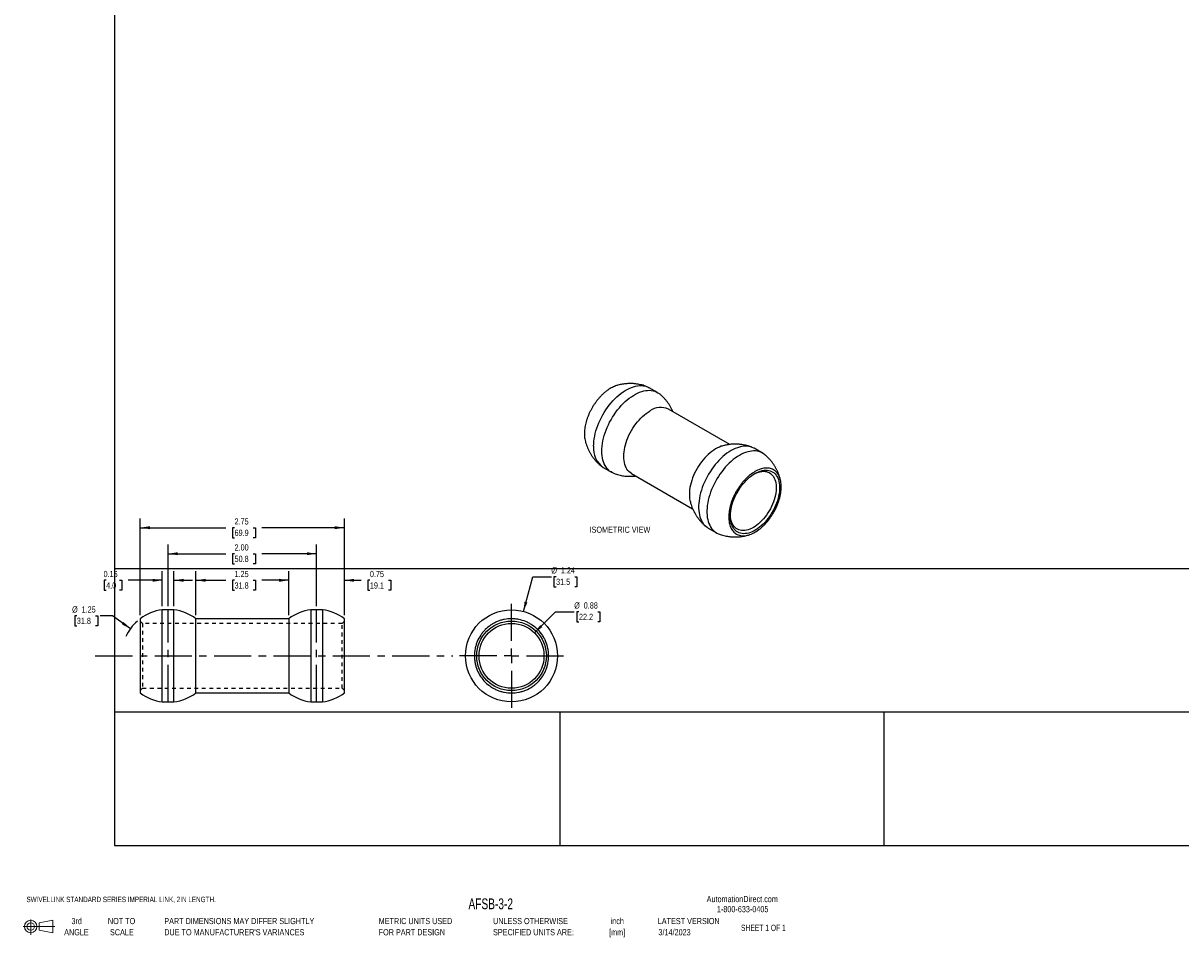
# Model space of a CAD drawing. Header units: inches. Extents: x 1 to 129, y 1 to 99.
# Tile 1 of 3: x 1 to 32, y 1 to 25. Entities that reach past the tile are written whole.
import ezdxf

# ---------------------------------------------------------------- set-up
doc = ezdxf.new("R2010")
doc.units = ezdxf.units.IN
doc.header["$LTSCALE"] = 2
doc.header["$MEASUREMENT"] = 0
doc.linetypes.add('CENTERX2', pattern=[0.8, 0.5, -0.1, 0.1, -0.1])
doc.linetypes.add('HIDDEN', pattern=[0.075, 0.05, -0.025])
doc.layers.add('CENTER', color=40, linetype='CENTERX2')
doc.layers.add('HIDDEN', color=102, linetype='HIDDEN')
doc.layers.add('DIMENSIONS', color=140, linetype='Continuous', lineweight=25)
doc.layers.add('TEXT', color=140, linetype='Continuous', lineweight=25)
doc.styles.add('SLDTEXTSTYLE0', font='TXT', dxfattribs={"width": 0.7})
doc.styles.add('SLDTEXTSTYLE1', font='TXT', dxfattribs={"width": 0.65})
doc.dimstyles.new('SLDDIMSTYLE0', dxfattribs={"dimtxt": 0.169922, "dimasz": 0.26, "dimexe": 0, "dimexo": 0.0625, "dimgap": 0.04248, "dimtad": 0, "dimtih": 1, "dimtoh": 1, "dimlfac": 0.5, "dimrnd": 1e-09, "dimzin": 4, "dimdsep": 46, "dimtxsty": 'SLDTEXTSTYLE0', "dimsah": 1, "dimcen": 0.09, "dimadec": 0, "dimazin": 1, "dimtfac": 1, "dimtofl": 0, "dimtmove": 0, "dimatfit": 3, "dimfxl": 0, "dimfrac": 2, "dimtolj": 1, "dimtzin": 12, "dimarcsym": 0})
doc.dimstyles.new('SLDDIMSTYLE1', dxfattribs={"dimtxt": 0.169922, "dimasz": 0.26, "dimexe": 0, "dimexo": 0.0625, "dimgap": 0.04248, "dimtad": 0, "dimtih": 1, "dimtoh": 1, "dimlfac": 0.5, "dimrnd": 1e-09, "dimzin": 12, "dimdsep": 46, "dimtxsty": 'SLDTEXTSTYLE0', "dimsah": 1, "dimcen": 0.09, "dimadec": 0, "dimazin": 3, "dimtfac": 1, "dimtofl": 0, "dimtmove": 0, "dimatfit": 3, "dimfxl": 0, "dimfrac": 2, "dimtolj": 1, "dimtzin": 12, "dimarcsym": 0})
doc.dimstyles.new('SLDDIMSTYLE2', dxfattribs={"dimtxt": 0.169922, "dimasz": 0.26, "dimexe": 0, "dimexo": 0.0625, "dimgap": 0.04248, "dimtad": 0, "dimtih": 1, "dimtoh": 1, "dimlfac": 0.5, "dimrnd": 1e-09, "dimdsep": 46, "dimtxsty": 'SLDTEXTSTYLE0', "dimsah": 1, "dimcen": 0.09, "dimadec": 0, "dimazin": 2, "dimtfac": 1, "dimtmove": 0, "dimatfit": 0, "dimfxl": 0, "dimfrac": 2, "dimtolj": 1, "dimtzin": 12, "dimarcsym": 0})
doc.dimstyles.new('SLDDIMSTYLE3', dxfattribs={"dimtxt": 0.169922, "dimasz": 0.26, "dimexe": 0, "dimexo": 0.0625, "dimgap": 0.04248, "dimtad": 0, "dimtih": 1, "dimtoh": 1, "dimlfac": 0.5, "dimrnd": 1e-09, "dimzin": 12, "dimdsep": 46, "dimtxsty": 'SLDTEXTSTYLE0', "dimsah": 1, "dimcen": 0, "dimadec": 0, "dimazin": 3, "dimtfac": 1, "dimtofl": 0, "dimtmove": 0, "dimatfit": 3, "dimfxl": 0, "dimfrac": 2, "dimtolj": 1, "dimtzin": 12, "dimarcsym": 0})
doc.dimstyles.new('SLDDIMSTYLE4', dxfattribs={"dimtxt": 0.169922, "dimasz": 0.26, "dimexe": 0, "dimexo": 0.0625, "dimgap": 0.04248, "dimtad": 0, "dimtih": 1, "dimtoh": 1, "dimlfac": 0.5, "dimrnd": 1e-09, "dimdsep": 46, "dimtxsty": 'SLDTEXTSTYLE0', "dimsah": 1, "dimcen": 0, "dimadec": 0, "dimazin": 2, "dimtfac": 1, "dimtofl": 0, "dimtmove": 0, "dimatfit": 3, "dimfxl": 0, "dimfrac": 2, "dimtolj": 1, "dimtzin": 12, "dimarcsym": 0})
doc.dimstyles.new('SLDDIMSTYLE5', dxfattribs={"dimtxt": 0.169922, "dimasz": 0.26, "dimexe": 0, "dimexo": 0.0625, "dimgap": 0.04248, "dimtad": 0, "dimtih": 1, "dimtoh": 1, "dimlfac": 0.5, "dimrnd": 1e-09, "dimzin": 12, "dimdsep": 46, "dimtxsty": 'SLDTEXTSTYLE0', "dimsah": 1, "dimcen": 0, "dimadec": 0, "dimazin": 3, "dimtfac": 1, "dimtofl": 0, "dimtmove": 0, "dimatfit": 3, "dimfxl": 0, "dimfrac": 2, "dimtolj": 1, "dimtzin": 12, "dimarcsym": 0})

# ---------------------------------------------------------------- blocks, each defined once
blk = doc.blocks.new('Block11')
at = {"color": 7, "linetype": 'Continuous', "lineweight": 18}
for p, q in [((0.204, 0.418), (0.204, 0)), ((0.431, 0.328), (0.801, 0.396)), ((0.431, 0.126), (0.431, 0.328)), ((0.801, 0.396), (0.801, 0.058)), ((0, 0.227), (0.856, 0.227)), ((0.431, 0.126), (0.801, 0.058))]:
    blk.add_line(p, q, dxfattribs=at)
for radius in [0.169, 0.101]:
    blk.add_circle((0.204, 0.227), radius, dxfattribs=at)
blk = doc.blocks.new('Block12')
at = {"color": 7, "linetype": 'Continuous'}
blk.add_blockref('Block11', (0, 0), dxfattribs=at)
blk = doc.blocks.new('SW_NOTE_0')
at = {"layer": 'TEXT', "color": 0, "char_height": 0.1667, "attachment_point": 2, "style": 'SLDTEXTSTYLE0'}
for s, insert in [('inch', (0.25, 0.215)), ('[mm]', (0.244, -0.086))]:
    blk.add_mtext(s, dxfattribs=dict(at, insert=insert))
blk = doc.blocks.new('SW_NOTE_0_1')
at = {"layer": 'TEXT', "color": 0, "char_height": 0.16667, "attachment_point": 1, "style": 'SLDTEXTSTYLE0'}
for s, insert in [('UNLESS OTHERWISE', (0, 0.215)), ('SPECIFIED UNITS ARE:', (0, -0.086))]:
    blk.add_mtext(s, dxfattribs=dict(at, insert=insert))
blk = doc.blocks.new('SW_NOTE_0_2')
at = {"layer": 'TEXT', "color": 0, "char_height": 0.16667, "attachment_point": 1, "style": 'SLDTEXTSTYLE0'}
for s, insert in [('PART DIMENSIONS MAY DIFFER SLIGHTLY', (0, 0.215)), ("DUE TO MANUFACTURER'S VARIANCES", (0, -0.086))]:
    blk.add_mtext(s, dxfattribs=dict(at, insert=insert))
blk = doc.blocks.new('SW_NOTE_0_3')
at = {"layer": 'TEXT', "color": 0, "char_height": 0.1667, "attachment_point": 2, "style": 'SLDTEXTSTYLE0'}
for s, insert in [('NOT TO', (0.414, 0.215)), ('SCALE', (0.422, -0.086))]:
    blk.add_mtext(s, dxfattribs=dict(at, insert=insert))
blk = doc.blocks.new('SW_NOTE_0_4')
at = {"layer": 'TEXT', "color": 0, "char_height": 0.1667, "attachment_point": 2, "style": 'SLDTEXTSTYLE0'}
for s, insert in [('3rd', (0.182, 0.215)), ('ANGLE', (0.175, -0.086))]:
    blk.add_mtext(s, dxfattribs=dict(at, insert=insert))
blk = doc.blocks.new('SW_NOTE_0_5')
at = {"layer": 'TEXT', "color": 0, "char_height": 0.16667, "attachment_point": 1, "style": 'SLDTEXTSTYLE0'}
for s, insert in [('METRIC UNITS USED', (0, 0.215)), ('FOR PART DESIGN', (0, -0.086))]:
    blk.add_mtext(s, dxfattribs=dict(at, insert=insert))
blk = doc.blocks.new('_D')
at = {"layer": 'DIMENSIONS'}
for p, q in [((4.443, 9.453), (4.443, 11.114)), ((8.443, 9.453), (8.443, 11.114)), ((4.443, 10.864), (6.003, 10.864)), ((6.233, 10.864), (6.176, 10.864)), ((6.176, 10.864), (6.176, 10.594)), ((6.738, 10.864), (6.795, 10.864)), ((6.795, 10.864), (6.795, 10.594)), ((8.443, 10.864), (6.968, 10.864)), ((6.176, 10.594), (6.233, 10.594)), ((6.795, 10.594), (6.738, 10.594))]:
    blk.add_line(p, q, dxfattribs=at)
for points in [[(4.443, 10.864), (4.703, 10.824), (4.703, 10.904)], [(8.443, 10.864), (8.183, 10.904), (8.183, 10.824)]]:
    blk.add_solid(points, dxfattribs=at)
at = {"layer": 'DIMENSIONS', "char_height": 0.1667, "attachment_point": 1, "style": 'SLDTEXTSTYLE0'}
for s, insert in [('2.00', (6.233, 11.117)), ('50.8', (6.233, 10.809))]:
    blk.add_mtext(s, dxfattribs=dict(at, insert=insert))
blk = doc.blocks.new('_D_1')
at = {"layer": 'DIMENSIONS'}
for p, q in [((5.193, 9.213), (5.193, 10.398)), ((7.693, 9.213), (7.693, 10.398)), ((5.193, 10.148), (6.003, 10.148)), ((6.233, 10.148), (6.176, 10.148)), ((6.176, 10.148), (6.176, 9.878)), ((6.738, 10.148), (6.795, 10.148)), ((6.795, 10.148), (6.795, 9.878)), ((7.693, 10.148), (6.968, 10.148)), ((6.176, 9.878), (6.233, 9.878)), ((6.795, 9.878), (6.738, 9.878))]:
    blk.add_line(p, q, dxfattribs=at)
for points in [[(5.193, 10.148), (5.453, 10.108), (5.453, 10.188)], [(7.693, 10.148), (7.433, 10.188), (7.433, 10.108)]]:
    blk.add_solid(points, dxfattribs=at)
at = {"layer": 'DIMENSIONS', "char_height": 0.1667, "attachment_point": 1, "style": 'SLDTEXTSTYLE0'}
for s, insert in [('1.25', (6.233, 10.401)), ('31.8', (6.233, 10.092))]:
    blk.add_mtext(s, dxfattribs=dict(at, insert=insert))
blk = doc.blocks.new('_D_2')
at = {"layer": 'DIMENSIONS'}
for p, q in [((4.285, 9.453), (4.285, 10.398)), ((4.601, 9.453), (4.601, 10.398)), ((2.774, 10.148), (2.717, 10.148)), ((2.717, 10.148), (2.717, 9.878)), ((3.138, 10.148), (3.195, 10.148)), ((3.195, 10.148), (3.195, 9.878)), ((4.285, 10.148), (3.368, 10.148)), ((4.601, 10.148), (5.101, 10.148)), ((2.717, 9.878), (2.774, 9.878)), ((3.195, 9.878), (3.138, 9.878))]:
    blk.add_line(p, q, dxfattribs=at)
for points in [[(4.285, 10.148), (4.025, 10.188), (4.025, 10.108)], [(4.601, 10.148), (4.861, 10.108), (4.861, 10.188)]]:
    blk.add_solid(points, dxfattribs=at)
at = {"layer": 'DIMENSIONS', "char_height": 0.1667, "attachment_point": 1, "style": 'SLDTEXTSTYLE0'}
for s, insert in [('0.16', (2.704, 10.401)), ('4.0', (2.774, 10.092))]:
    blk.add_mtext(s, dxfattribs=dict(at, insert=insert))
blk = doc.blocks.new('_D_3')
at = {"layer": 'DIMENSIONS'}
for p, q in [((1.984, 9.193), (1.927, 9.193)), ((1.927, 9.193), (1.927, 8.923)), ((2.489, 9.193), (2.546, 9.193)), ((2.546, 9.193), (2.546, 8.923)), ((2.945, 9.193), (2.617, 9.193)), ((3.429, 8.844), (2.945, 9.193)), ((1.927, 8.923), (1.984, 8.923)), ((2.546, 8.923), (2.489, 8.923))]:
    blk.add_line(p, q, dxfattribs=at)
blk.add_arc((4.443, 8.113), 1.25, 131.444, 155.5048, dxfattribs=at)
blk.add_solid([(3.429, 8.844), (3.242, 9.028), (3.195, 8.963)], dxfattribs=at)
at = {"layer": 'DIMENSIONS', "char_height": 0.1667, "attachment_point": 1, "style": 'SLDTEXTSTYLE0'}
for s, insert in [('%%c', (1.856, 9.446)), ('1.25', (2.113, 9.446)), ('31.8', (1.984, 9.138))]:
    blk.add_mtext(s, dxfattribs=dict(at, insert=insert))
blk = doc.blocks.new('_D_4')
at = {"layer": 'DIMENSIONS'}
for p, q in [((3.693, 9.213), (3.693, 11.815)), ((3.693, 11.565), (6.003, 11.565)), ((6.233, 11.565), (6.176, 11.565)), ((6.176, 11.565), (6.176, 11.295)), ((6.738, 11.565), (6.795, 11.565)), ((6.795, 11.565), (6.795, 11.295)), ((9.193, 11.565), (6.968, 11.565)), ((9.193, 9.213), (9.193, 11.815)), ((6.176, 11.295), (6.233, 11.295)), ((6.795, 11.295), (6.738, 11.295))]:
    blk.add_line(p, q, dxfattribs=at)
for points in [[(3.693, 11.565), (3.953, 11.525), (3.953, 11.605)], [(9.193, 11.565), (8.933, 11.605), (8.933, 11.525)]]:
    blk.add_solid(points, dxfattribs=at)
at = {"layer": 'DIMENSIONS', "char_height": 0.1667, "attachment_point": 1, "style": 'SLDTEXTSTYLE0'}
for s, insert in [('2.75', (6.233, 11.818)), ('69.9', (6.233, 11.51))]:
    blk.add_mtext(s, dxfattribs=dict(at, insert=insert))
blk = doc.blocks.new('_D_5')
at = {"layer": 'DIMENSIONS'}
for p, q in [((7.693, 9.213), (7.693, 10.398)), ((9.193, 9.213), (9.193, 10.398)), ((7.693, 10.148), (7.193, 10.148)), ((9.193, 10.148), (9.649, 10.148)), ((9.879, 10.148), (9.822, 10.148)), ((9.822, 10.148), (9.822, 9.878)), ((10.384, 10.148), (10.441, 10.148)), ((10.441, 10.148), (10.441, 9.878)), ((9.822, 9.878), (9.879, 9.878)), ((10.441, 9.878), (10.384, 9.878))]:
    blk.add_line(p, q, dxfattribs=at)
for points in [[(7.693, 10.148), (7.433, 10.188), (7.433, 10.108)], [(9.193, 10.148), (9.453, 10.108), (9.453, 10.188)]]:
    blk.add_solid(points, dxfattribs=at)
at = {"layer": 'DIMENSIONS', "char_height": 0.1667, "attachment_point": 1, "style": 'SLDTEXTSTYLE0'}
for s, insert in [('0.75', (9.879, 10.401)), ('19.1', (9.879, 10.092))]:
    blk.add_mtext(s, dxfattribs=dict(at, insert=insert))
blk = doc.blocks.new('_D_6')
at = {"layer": 'DIMENSIONS'}
for p, q in [((14.314, 8.731), (14.884, 9.301)), ((14.884, 9.301), (15.384, 9.301)), ((15.512, 9.301), (15.455, 9.301)), ((15.455, 9.301), (15.455, 9.031)), ((16.017, 9.301), (16.074, 9.301)), ((16.074, 9.301), (16.074, 9.031)), ((15.455, 9.031), (15.512, 9.031)), ((16.074, 9.031), (16.017, 9.031))]:
    blk.add_line(p, q, dxfattribs=at)
blk.add_solid([(14.314, 8.731), (14.526, 8.887), (14.47, 8.943)], dxfattribs=at)
at = {"layer": 'DIMENSIONS', "char_height": 0.1667, "attachment_point": 1, "style": 'SLDTEXTSTYLE0'}
for s, insert in [('%%c', (15.384, 9.554)), ('0.88', (15.641, 9.554)), ('22.2', (15.512, 9.246))]:
    blk.add_mtext(s, dxfattribs=dict(at, insert=insert))
blk = doc.blocks.new('_D_7')
at = {"layer": 'DIMENSIONS'}
for p, q in [((14.017, 9.31), (14.268, 10.245)), ((14.268, 10.245), (14.768, 10.245)), ((14.896, 10.245), (14.839, 10.245)), ((14.839, 10.245), (14.839, 9.975)), ((15.401, 10.245), (15.458, 10.245)), ((15.458, 10.245), (15.458, 9.975)), ((14.839, 9.975), (14.896, 9.975)), ((15.458, 9.975), (15.401, 9.975))]:
    blk.add_line(p, q, dxfattribs=at)
blk.add_solid([(14.017, 9.31), (14.123, 9.551), (14.046, 9.572)], dxfattribs=at)
at = {"layer": 'DIMENSIONS', "char_height": 0.1667, "attachment_point": 1, "style": 'SLDTEXTSTYLE0'}
for s, insert in [('%%c', (14.768, 10.498)), ('1.24', (15.024, 10.498)), ('31.5', (14.896, 10.19))]:
    blk.add_mtext(s, dxfattribs=dict(at, insert=insert))
blk = doc.blocks.new('SW_CENTERMARKSYMBOL_0')
at = {"layer": 'CENTER', "color": 0}
for p, q in [((0, 0.4), (0, 1.44)), ((-0.4, 0), (-1.44, 0)), ((0, 0), (-0.2, 0)), ((0, 0), (0, 0.2)), ((0, 0), (0, -0.2)), ((0, 0), (0.2, 0)), ((0.4, 0), (1.44, 0)), ((0, -0.4), (0, -1.44))]:
    blk.add_line(p, q, dxfattribs=at)

msp = doc.modelspace()

# ---------------------------------------------------------------- linework, layer by layer
for p, q in [((17.627, 15.208), (17.404, 15.337)), ((19.574, 13.807), (17.926, 14.758)), ((20.455, 13.575), (20.232, 13.704)), ((16.164, 13.189), (16.387, 13.06)), ((16.926, 13.026), (18.575, 12.075)), ((18.992, 11.556), (19.215, 11.427)), ((4.601, 9.353), (4.285, 9.353)), ((4.285, 8.113), (4.285, 9.353)), ((4.601, 6.873), (4.601, 9.353)), ((7.693, 9.113), (5.193, 9.113)), ((5.193, 7.113), (5.193, 9.113)), ((7.693, 9.113), (7.693, 7.113)), ((8.601, 9.353), (8.285, 9.353)), ((8.285, 9.353), (8.285, 6.873)), ((8.601, 9.353), (8.601, 6.873)), ((4.285, 6.873), (4.285, 8.113)), ((4.285, 6.873), (4.601, 6.873)), ((5.193, 7.113), (7.693, 7.113)), ((8.285, 6.873), (8.601, 6.873))]:
    msp.add_line(p, q)
at = {"flags": 128}
for points in [[(15.907, 13.757), (15.909, 13.823), (15.914, 13.89), (15.923, 13.96), (15.936, 14.03), (15.952, 14.102), (15.971, 14.174), (15.994, 14.246), (16.02, 14.319), (16.049, 14.391), (16.081, 14.463), (16.116, 14.534), (16.154, 14.604), (16.194, 14.672), (16.237, 14.739), (16.282, 14.804), (16.329, 14.866), (16.378, 14.927), (16.429, 14.984), (16.481, 15.038), (16.534, 15.09), (16.589, 15.137), (16.644, 15.182), (16.7, 15.222), (16.756, 15.259), (16.812, 15.291), (16.868, 15.319), (16.924, 15.343), (16.979, 15.363), (17.033, 15.378), (17.087, 15.388), (17.139, 15.394), (17.189, 15.395), (17.238, 15.391), (17.285, 15.383), (17.33, 15.37), (17.373, 15.353), (17.404, 15.337)], [(16.445, 13.032), (16.417, 13.044), (16.377, 13.066), (16.339, 13.092), (16.304, 13.123), (16.272, 13.158), (16.243, 13.196), (16.217, 13.239), (16.194, 13.285), (16.175, 13.335), (16.159, 13.388), (16.146, 13.444), (16.137, 13.503), (16.132, 13.564), (16.13, 13.628), (16.132, 13.694), (16.137, 13.762), (16.146, 13.831), (16.159, 13.901), (16.175, 13.973), (16.194, 14.045), (16.217, 14.117), (16.243, 14.19), (16.272, 14.262), (16.304, 14.334), (16.339, 14.405), (16.377, 14.475), (16.417, 14.543), (16.46, 14.61), (16.505, 14.675), (16.552, 14.738), (16.601, 14.798), (16.652, 14.855), (16.704, 14.91), (16.757, 14.961), (16.812, 15.009), (16.867, 15.053), (16.923, 15.093), (16.979, 15.13), (17.035, 15.162), (17.091, 15.191), (17.147, 15.214), (17.202, 15.234), (17.256, 15.249), (17.31, 15.259), (17.362, 15.265), (17.412, 15.266), (17.461, 15.262), (17.509, 15.254), (17.554, 15.241), (17.596, 15.224), (17.637, 15.202), (17.675, 15.176), (17.68, 15.171)], [(16.926, 13.026), (16.926, 13.026), (16.891, 13.049), (16.86, 13.076), (16.831, 13.108), (16.805, 13.143), (16.782, 13.182), (16.763, 13.225), (16.747, 13.271), (16.735, 13.32), (16.726, 13.372), (16.72, 13.427), (16.719, 13.484), (16.72, 13.544), (16.726, 13.605), (16.735, 13.667), (16.747, 13.731), (16.763, 13.795), (16.782, 13.86), (16.805, 13.925), (16.831, 13.99), (16.86, 14.055), (16.891, 14.119), (16.926, 14.181), (16.963, 14.242), (17.002, 14.301), (17.043, 14.359), (17.087, 14.413), (17.132, 14.466), (17.179, 14.515), (17.226, 14.561), (17.275, 14.604), (17.325, 14.643), (17.375, 14.678), (17.426, 14.709)], [(19.351, 13.759), (19.344, 13.757), (19.294, 13.738), (19.244, 13.716), (19.193, 13.688), (19.143, 13.657), (19.093, 13.622), (19.043, 13.583), (18.994, 13.54), (18.946, 13.494), (18.9, 13.445), (18.855, 13.393), (18.811, 13.338), (18.77, 13.281), (18.73, 13.222), (18.693, 13.161), (18.659, 13.098), (18.627, 13.034), (18.599, 12.97), (18.573, 12.905), (18.55, 12.84), (18.531, 12.775), (18.515, 12.71), (18.502, 12.647), (18.493, 12.584), (18.488, 12.523), (18.486, 12.464), (18.488, 12.407), (18.493, 12.352), (18.502, 12.299), (18.504, 12.292)], [(20.232, 13.704), (20.222, 13.71), (20.181, 13.729), (20.137, 13.744), (20.09, 13.755), (20.042, 13.761), (19.993, 13.762), (19.941, 13.759), (19.888, 13.751), (19.835, 13.738), (19.78, 13.721), (19.724, 13.699), (19.668, 13.673), (19.612, 13.643), (19.556, 13.608), (19.5, 13.57), (19.445, 13.527), (19.39, 13.481), (19.336, 13.432), (19.283, 13.379), (19.232, 13.323), (19.182, 13.264), (19.134, 13.203), (19.088, 13.139), (19.044, 13.073), (19.002, 13.005), (18.963, 12.936), (18.927, 12.866), (18.893, 12.794), (18.862, 12.722), (18.835, 12.65), (18.81, 12.577), (18.789, 12.505), (18.772, 12.433), (18.757, 12.362), (18.747, 12.292), (18.739, 12.224), (18.736, 12.157), (18.736, 12.092), (18.739, 12.029), (18.747, 11.969), (18.757, 11.911), (18.772, 11.857), (18.789, 11.805), (18.81, 11.757), (18.835, 11.713), (18.862, 11.672), (18.893, 11.636), (18.927, 11.603), (18.963, 11.575), (18.992, 11.556)], [(19.835, 13.514), (19.779, 13.479), (19.723, 13.441), (19.668, 13.398), (19.613, 13.352), (19.559, 13.303), (19.506, 13.25), (19.455, 13.194), (19.405, 13.135), (19.357, 13.074), (19.311, 13.01), (19.267, 12.944), (19.225, 12.877), (19.186, 12.807), (19.15, 12.737), (19.116, 12.665), (19.086, 12.593), (19.058, 12.521), (19.034, 12.448), (19.012, 12.376), (18.995, 12.304), (18.98, 12.233), (18.97, 12.163), (18.963, 12.095), (18.959, 12.028), (18.959, 11.963), (18.963, 11.9), (18.97, 11.84), (18.98, 11.783), (18.995, 11.728), (19.012, 11.677), (19.034, 11.629), (19.058, 11.584), (19.086, 11.544), (19.116, 11.507), (19.15, 11.474), (19.186, 11.446), (19.225, 11.422), (19.267, 11.402), (19.274, 11.4)], [(20.509, 13.539), (20.484, 13.557), (20.445, 13.581), (20.404, 13.6), (20.36, 13.616), (20.314, 13.626), (20.266, 13.632), (20.216, 13.633), (20.164, 13.63), (20.112, 13.622), (20.058, 13.609), (20.003, 13.592), (19.947, 13.57), (19.891, 13.544), (19.835, 13.514)], [(20.254, 13.025), (20.303, 13.051), (20.352, 13.073), (20.4, 13.091), (20.447, 13.103), (20.494, 13.112), (20.539, 13.115), (20.582, 13.114), (20.624, 13.108), (20.663, 13.098), (20.701, 13.083), (20.736, 13.064), (20.768, 13.04), (20.797, 13.012), (20.824, 12.98), (20.847, 12.943), (20.868, 12.904), (20.885, 12.86), (20.898, 12.813), (20.908, 12.764), (20.914, 12.711), (20.917, 12.656), (20.916, 12.599), (20.911, 12.54), (20.903, 12.48), (20.892, 12.418), (20.877, 12.356), (20.858, 12.293), (20.836, 12.229), (20.811, 12.166), (20.783, 12.104), (20.752, 12.042), (20.718, 11.981), (20.682, 11.922), (20.644, 11.865), (20.603, 11.81), (20.56, 11.758), (20.516, 11.708), (20.471, 11.661), (20.424, 11.617), (20.376, 11.577), (20.327, 11.541), (20.279, 11.509), (20.23, 11.48), (20.181, 11.456), (20.132, 11.437), (20.084, 11.422), (20.038, 11.411), (19.992, 11.405), (19.948, 11.404), (19.905, 11.407), (19.864, 11.415), (19.826, 11.428), (19.79, 11.445), (19.756, 11.467), (19.725, 11.493), (19.697, 11.523), (19.672, 11.557), (19.65, 11.595), (19.632, 11.637), (19.616, 11.682), (19.605, 11.73), (19.597, 11.781), (19.592, 11.835), (19.591, 11.891), (19.594, 11.949), (19.6, 12.009), (19.61, 12.07), (19.624, 12.132), (19.64, 12.195), (19.661, 12.258), (19.684, 12.321), (19.711, 12.384), (19.74, 12.447), (19.772, 12.508), (19.807, 12.568), (19.845, 12.626), (19.884, 12.682), (19.926, 12.736), (19.97, 12.787), (20.015, 12.835), (20.061, 12.88), (20.108, 12.922), (20.156, 12.96), (20.205, 12.995), (20.254, 13.025)], [(20.231, 13.012), (20.257, 13.025), (20.304, 13.046), (20.351, 13.062), (20.397, 13.074), (20.441, 13.081), (20.484, 13.084), (20.526, 13.082), (20.566, 13.075), (20.604, 13.064), (20.639, 13.048), (20.672, 13.027), (20.702, 13.002), (20.729, 12.973), (20.753, 12.94), (20.774, 12.903), (20.792, 12.863), (20.806, 12.819), (20.817, 12.772), (20.824, 12.722), (20.828, 12.669), (20.828, 12.615), (20.824, 12.558), (20.817, 12.5), (20.806, 12.44), (20.792, 12.38), (20.774, 12.319), (20.753, 12.258), (20.729, 12.197), (20.702, 12.136), (20.672, 12.076), (20.639, 12.018), (20.604, 11.961), (20.566, 11.906), (20.526, 11.854), (20.484, 11.803), (20.441, 11.756), (20.397, 11.712), (20.351, 11.671), (20.304, 11.634), (20.257, 11.6), (20.21, 11.571), (20.162, 11.545), (20.115, 11.525), (20.069, 11.508), (20.023, 11.496), (19.979, 11.489), (19.935, 11.486), (19.894, 11.488), (19.854, 11.495), (19.816, 11.507), (19.781, 11.523), (19.748, 11.543), (19.718, 11.568), (19.691, 11.597), (19.666, 11.63), (19.645, 11.667), (19.628, 11.707), (19.613, 11.751), (19.602, 11.798), (19.595, 11.848), (19.592, 11.901), (19.592, 11.903)]]:
    msp.add_lwpolyline(points, dxfattribs=at)
for radius in [1.24, 0.938, 0.875]:
    msp.add_circle((13.695, 8.113), radius)
for centre, radius, start, end in [((17.718, 14.309), 0.496, 65.1963, 126.1142), ((16.525, 13.695), 0.621, 174.2435, 234.4443), ((4.443, 8.113), 1.25, 97.2522, 126.8887), ((4.443, 8.113), 1.25, 53.1301, 82.7478), ((8.443, 8.113), 1.25, 97.2522, 126.8699), ((8.443, 8.113), 1.25, 53.1123, 82.7478), ((4.443, 8.113), 1.25, 233.1307, 262.7478), ((4.443, 8.113), 1.25, 277.2522, 306.8699), ((8.443, 8.113), 1.25, 233.1301, 262.7478), ((8.443, 8.113), 1.25, 277.2522, 306.8694)]:
    msp.add_arc(centre, radius, start, end)
for points, knots in [([(16.523, 15.392), (16.506, 15.386), (16.469, 15.373), (16.411, 15.347), (16.351, 15.314), (16.291, 15.275), (16.232, 15.231), (16.175, 15.182), (16.118, 15.128), (16.062, 15.069), (16.01, 15.007), (15.96, 14.941), (15.912, 14.871), (15.867, 14.799), (15.827, 14.726), (15.79, 14.65), (15.757, 14.574), (15.729, 14.496), (15.705, 14.42), (15.686, 14.344), (15.671, 14.268), (15.662, 14.194), (15.657, 14.123), (15.658, 14.055), (15.664, 13.989), (15.67, 13.946), (15.676, 13.925), (15.676, 13.924)], [0, 0, 0, 0, 0.038131, 0.079221, 0.121505, 0.163789, 0.204879, 0.245969, 0.288253, 0.330537, 0.371627, 0.412717, 0.455001, 0.497284, 0.538374, 0.579464, 0.621748, 0.664032, 0.705122, 0.746212, 0.788496, 0.83078, 0.87187, 0.91296, 0.955244, 0.997527, 1, 1, 1, 1]), ([(16.895, 15.449), (16.869, 15.448), (16.833, 15.448), (16.779, 15.443), (16.734, 15.438), (16.679, 15.43), (16.621, 15.419), (16.569, 15.406), (16.536, 15.396), (16.524, 15.392)], [0, 0, 0, 0, 0.205235, 0.288649, 0.427468, 0.572383, 0.728624, 0.892608, 1, 1, 1, 1]), ([(17.345, 15.364), (17.332, 15.37), (17.296, 15.383), (17.238, 15.401), (17.172, 15.418), (17.107, 15.431), (17.05, 15.439), (16.999, 15.444), (16.95, 15.448), (16.915, 15.448), (16.895, 15.449)], [0, 0, 0, 0, 0.094014, 0.246305, 0.396447, 0.541776, 0.677289, 0.772273, 0.87183, 1, 1, 1, 1]), ([(18.044, 14.69), (18.035, 14.711), (18.016, 14.755), (17.981, 14.82), (17.941, 14.885), (17.897, 14.948), (17.849, 15.008), (17.797, 15.065), (17.741, 15.119), (17.702, 15.155), (17.681, 15.171), (17.68, 15.171)], [0, 0, 0, 0, 0.111604, 0.236785, 0.362269, 0.48811, 0.614376, 0.74116, 0.868581, 0.996801, 1, 1, 1, 1]), ([(15.676, 13.924), (15.681, 13.902), (15.692, 13.855), (15.715, 13.785), (15.742, 13.714), (15.774, 13.645), (15.81, 13.578), (15.85, 13.512), (15.894, 13.449), (15.942, 13.389), (15.993, 13.332), (16.049, 13.278), (16.089, 13.242), (16.11, 13.226), (16.11, 13.226)], [0, 0, 0, 0, 0.080997, 0.171617, 0.262385, 0.353318, 0.44444, 0.535783, 0.627384, 0.719296, 0.811585, 0.904338, 0.997671, 1, 1, 1, 1]), ([(19.724, 13.816), (19.698, 13.815), (19.662, 13.815), (19.608, 13.811), (19.562, 13.806), (19.507, 13.797), (19.45, 13.786), (19.397, 13.773), (19.364, 13.762), (19.35, 13.758)], [0, 0, 0, 0, 0.204179, 0.287165, 0.42527, 0.56944, 0.724878, 0.888019, 1, 1, 1, 1]), ([(20.173, 13.732), (20.16, 13.737), (20.125, 13.751), (20.067, 13.768), (20, 13.786), (19.935, 13.798), (19.878, 13.807), (19.828, 13.812), (19.778, 13.815), (19.743, 13.816), (19.724, 13.816)], [0, 0, 0, 0, 0.0941381, 0.2464082, 0.3965297, 0.5418388, 0.6773331, 0.7723045, 0.8718472, 1, 1, 1, 1]), ([(20.943, 12.84), (20.938, 12.862), (20.927, 12.909), (20.904, 12.979), (20.877, 13.05), (20.845, 13.119), (20.809, 13.187), (20.769, 13.252), (20.725, 13.315), (20.677, 13.375), (20.626, 13.433), (20.57, 13.487), (20.531, 13.522), (20.509, 13.538), (20.509, 13.538)], [0, 0, 0, 0, 0.081518, 0.172094, 0.262817, 0.353705, 0.444783, 0.53608, 0.627637, 0.719504, 0.811747, 0.904454, 0.997742, 1, 1, 1, 1]), ([(20.254, 11.443), (20.207, 11.416), (20.161, 11.395), (20.092, 11.371), (20.07, 11.364), (20.026, 11.355), (19.982, 11.348), (19.941, 11.346), (19.9, 11.348), (19.88, 11.35), (19.822, 11.362), (19.786, 11.375), (19.721, 11.413), (19.691, 11.438), (19.64, 11.497), (19.618, 11.531), (19.592, 11.59), (19.584, 11.611), (19.57, 11.655), (19.565, 11.677), (19.556, 11.724), (19.553, 11.749), (19.548, 11.799), (19.547, 11.825), (19.547, 11.906), (19.552, 11.962), (19.565, 12.048), (19.571, 12.077), (19.584, 12.136), (19.592, 12.166), (19.619, 12.256), (19.641, 12.315), (19.679, 12.404), (19.693, 12.434), (19.723, 12.492), (19.738, 12.521), (19.787, 12.606), (19.823, 12.66), (19.881, 12.738), (19.901, 12.764), (19.942, 12.812), (19.983, 12.859), (20.027, 12.902), (20.071, 12.943), (20.094, 12.963), (20.162, 13.018), (20.208, 13.05), (20.277, 13.09), (20.301, 13.102), (20.347, 13.123), (20.37, 13.132), (20.438, 13.156), (20.482, 13.166), (20.546, 13.172), (20.567, 13.173), (20.608, 13.171), (20.628, 13.169), (20.686, 13.158), (20.721, 13.145), (20.787, 13.106), (20.817, 13.082), (20.855, 13.038), (20.867, 13.022), (20.889, 12.987), (20.899, 12.968), (20.925, 12.91), (20.939, 12.866), (20.952, 12.796), (20.956, 12.771), (20.96, 12.72), (20.961, 12.694), (20.961, 12.614), (20.957, 12.559), (20.943, 12.472), (20.937, 12.442), (20.924, 12.383), (20.908, 12.324), (20.889, 12.265), (20.867, 12.205), (20.855, 12.175), (20.816, 12.085), (20.787, 12.027), (20.738, 11.943), (20.721, 11.915), (20.685, 11.86), (20.666, 11.833), (20.608, 11.755), (20.568, 11.707), (20.503, 11.639), (20.481, 11.617), (20.437, 11.576), (20.414, 11.557), (20.347, 11.502), (20.301, 11.47), (20.254, 11.443)], [0, 0, 0, 0, 0.03125, 0.03125, 0.046875, 0.046875, 0.0625, 0.078125, 0.078125, 0.09375, 0.09375, 0.125, 0.125, 0.15625, 0.15625, 0.1875, 0.1875, 0.203125, 0.203125, 0.21875, 0.21875, 0.234375, 0.234375, 0.25, 0.25, 0.28125, 0.28125, 0.296875, 0.296875, 0.3125, 0.3125, 0.34375, 0.34375, 0.359375, 0.359375, 0.375, 0.375, 0.40625, 0.40625, 0.421875, 0.421875, 0.4375, 0.453125, 0.453125, 0.46875, 0.46875, 0.5, 0.5, 0.515625, 0.515625, 0.53125, 0.53125, 0.5625, 0.5625, 0.578125, 0.578125, 0.59375, 0.59375, 0.625, 0.625, 0.65625, 0.65625, 0.671875, 0.671875, 0.6875, 0.6875, 0.71875, 0.71875, 0.734375, 0.734375, 0.75, 0.75, 0.78125, 0.78125, 0.796875, 0.796875, 0.8125, 0.828125, 0.828125, 0.84375, 0.84375, 0.875, 0.875, 0.890625, 0.890625, 0.90625, 0.90625, 0.9375, 0.9375, 0.953125, 0.953125, 0.96875, 0.96875, 1, 1, 1, 1]), ([(16.446, 13.033), (16.459, 13.028), (16.494, 13.014), (16.552, 12.996), (16.619, 12.979), (16.684, 12.966), (16.741, 12.958), (16.791, 12.953), (16.841, 12.949), (16.876, 12.949), (16.895, 12.949)], [0, 0, 0, 0, 0.094014, 0.246305, 0.396447, 0.541776, 0.677289, 0.772273, 0.87183, 1, 1, 1, 1]), ([(16.895, 12.949), (16.921, 12.949), (16.957, 12.95), (17.007, 12.953), (17.031, 12.956), (17.045, 12.958)], [0, 0, 0, 0, 0.517763, 0.7282, 1, 1, 1, 1]), ([(18.504, 12.292), (18.51, 12.27), (18.521, 12.223), (18.543, 12.153), (18.57, 12.082), (18.602, 12.012), (18.638, 11.945), (18.678, 11.88), (18.722, 11.817), (18.77, 11.756), (18.822, 11.699), (18.878, 11.645), (18.917, 11.61), (18.938, 11.593), (18.939, 11.593)], [0, 0, 0, 0, 0.082476, 0.172957, 0.263585, 0.354379, 0.445362, 0.536564, 0.628025, 0.719797, 0.811944, 0.904554, 0.997744, 1, 1, 1, 1]), ([(19.274, 11.4), (19.287, 11.395), (19.323, 11.381), (19.381, 11.363), (19.447, 11.346), (19.512, 11.333), (19.569, 11.325), (19.62, 11.32), (19.669, 11.316), (19.704, 11.316), (19.724, 11.316)], [0, 0, 0, 0, 0.094138, 0.246408, 0.39653, 0.541839, 0.677333, 0.772304, 0.871847, 1, 1, 1, 1]), ([(19.724, 11.316), (19.75, 11.316), (19.786, 11.317), (19.84, 11.321), (19.886, 11.326), (19.94, 11.334), (19.998, 11.346), (20.05, 11.358), (20.083, 11.369), (20.096, 11.373)], [0, 0, 0, 0, 0.205103, 0.288464, 0.427195, 0.572017, 0.728158, 0.892037, 1, 1, 1, 1]), ([(3.693, 9.112), (3.693, 9.112), (3.693, 9.113), (3.693, 9.108), (3.693, 9.096), (3.693, 9.077), (3.693, 9.051), (3.693, 9.018), (3.693, 8.978), (3.693, 8.933), (3.693, 8.882), (3.693, 8.825), (3.693, 8.763), (3.693, 8.697), (3.693, 8.626), (3.693, 8.552), (3.693, 8.475), (3.693, 8.395), (3.693, 8.313), (3.693, 8.229), (3.693, 8.145), (3.693, 8.061), (3.693, 7.977), (3.693, 7.894), (3.693, 7.812), (3.693, 7.733), (3.693, 7.656), (3.693, 7.583), (3.693, 7.513), (3.693, 7.448), (3.693, 7.387), (3.693, 7.331), (3.693, 7.282), (3.693, 7.238), (3.693, 7.2), (3.693, 7.168), (3.693, 7.144), (3.693, 7.126), (3.693, 7.115), (3.693, 7.113), (3.693, 7.113)], [0, 0, 0, 0, 0.006281, 0.033512, 0.059975, 0.086437, 0.113668, 0.1409, 0.167362, 0.193825, 0.221056, 0.248287, 0.27475, 0.301212, 0.328444, 0.355675, 0.382137, 0.4086, 0.435831, 0.463062, 0.489525, 0.515987, 0.543219, 0.57045, 0.596912, 0.623375, 0.650606, 0.677837, 0.7043, 0.730762, 0.757994, 0.785225, 0.811687, 0.83815, 0.865381, 0.892612, 0.919075, 0.945537, 0.972769, 1, 1, 1, 1]), ([(9.193, 7.113), (9.193, 7.114), (9.193, 7.116), (9.193, 7.132), (9.193, 7.154), (9.193, 7.182), (9.193, 7.216), (9.193, 7.257), (9.193, 7.304), (9.193, 7.357), (9.193, 7.415), (9.193, 7.478), (9.193, 7.545), (9.193, 7.616), (9.193, 7.692), (9.193, 7.77), (9.193, 7.85), (9.193, 7.932), (9.193, 8.016), (9.193, 8.101), (9.193, 8.185), (9.193, 8.268), (9.193, 8.352), (9.193, 8.433), (9.193, 8.511), (9.193, 8.587), (9.193, 8.66), (9.193, 8.729), (9.193, 8.793), (9.193, 8.852), (9.193, 8.907), (9.193, 8.955), (9.193, 8.998), (9.193, 9.034), (9.193, 9.064), (9.193, 9.087), (9.193, 9.102), (9.193, 9.111), (9.193, 9.112), (9.193, 9.112)], [0, 0, 0, 0, 0.0333183, 0.0670085, 0.0934717, 0.1199349, 0.147167, 0.174399, 0.2008622, 0.2273254, 0.2545574, 0.2817895, 0.3082527, 0.3347159, 0.3619479, 0.3891799, 0.4156431, 0.4421063, 0.4693384, 0.4965704, 0.5230336, 0.5494968, 0.5767288, 0.6039608, 0.6304241, 0.6568873, 0.6841193, 0.7113513, 0.7378145, 0.7642777, 0.7915097, 0.8187418, 0.845205, 0.8716682, 0.8989002, 0.9261322, 0.9525954, 0.9790587, 1, 1, 1, 1]), ([(13.695, 7.113), (13.629, 7.113), (13.564, 7.119), (13.467, 7.138), (13.435, 7.146), (13.372, 7.166), (13.311, 7.188), (13.252, 7.216), (13.194, 7.246), (13.166, 7.264), (13.084, 7.318), (13.034, 7.36), (12.941, 7.452), (12.899, 7.504), (12.827, 7.612), (12.796, 7.67), (12.759, 7.761), (12.747, 7.792), (12.729, 7.855), (12.721, 7.887), (12.708, 7.95), (12.703, 7.983), (12.697, 8.048), (12.695, 8.081), (12.695, 8.179), (12.702, 8.244), (12.721, 8.34), (12.729, 8.372), (12.748, 8.435), (12.759, 8.466), (12.797, 8.557), (12.828, 8.614), (12.882, 8.696), (12.902, 8.722), (12.944, 8.773), (12.966, 8.797), (13.035, 8.866), (13.085, 8.908), (13.168, 8.963), (13.196, 8.98), (13.254, 9.01), (13.313, 9.038), (13.374, 9.06), (13.437, 9.079), (13.469, 9.087), (13.566, 9.106), (13.63, 9.113), (13.728, 9.113), (13.761, 9.111), (13.827, 9.104), (13.859, 9.1), (13.955, 9.08), (14.018, 9.061), (14.109, 9.024), (14.138, 9.01), (14.196, 8.979), (14.224, 8.962), (14.306, 8.907), (14.356, 8.866), (14.449, 8.773), (14.491, 8.722), (14.545, 8.641), (14.562, 8.613), (14.593, 8.555), (14.607, 8.525), (14.644, 8.434), (14.663, 8.372), (14.682, 8.276), (14.687, 8.243), (14.694, 8.177), (14.695, 8.145), (14.695, 8.047), (14.689, 7.982), (14.67, 7.885), (14.662, 7.853), (14.643, 7.79), (14.621, 7.729), (14.593, 7.67), (14.562, 7.612), (14.545, 7.584), (14.49, 7.502), (14.449, 7.452), (14.379, 7.382), (14.355, 7.36), (14.304, 7.319), (14.278, 7.299), (14.196, 7.245), (14.139, 7.214), (14.048, 7.176), (14.017, 7.165), (13.954, 7.146), (13.922, 7.138), (13.826, 7.119), (13.761, 7.113), (13.695, 7.113)], [0, 0, 0, 0, 0.03125, 0.03125, 0.046875, 0.046875, 0.0625, 0.078125, 0.078125, 0.09375, 0.09375, 0.125, 0.125, 0.15625, 0.15625, 0.1875, 0.1875, 0.203125, 0.203125, 0.21875, 0.21875, 0.234375, 0.234375, 0.25, 0.25, 0.28125, 0.28125, 0.296875, 0.296875, 0.3125, 0.3125, 0.34375, 0.34375, 0.359375, 0.359375, 0.375, 0.375, 0.40625, 0.40625, 0.421875, 0.421875, 0.4375, 0.453125, 0.453125, 0.46875, 0.46875, 0.5, 0.5, 0.515625, 0.515625, 0.53125, 0.53125, 0.5625, 0.5625, 0.578125, 0.578125, 0.59375, 0.59375, 0.625, 0.625, 0.65625, 0.65625, 0.671875, 0.671875, 0.6875, 0.6875, 0.71875, 0.71875, 0.734375, 0.734375, 0.75, 0.75, 0.78125, 0.78125, 0.796875, 0.796875, 0.8125, 0.828125, 0.828125, 0.84375, 0.84375, 0.875, 0.875, 0.890625, 0.890625, 0.90625, 0.90625, 0.9375, 0.9375, 0.953125, 0.953125, 0.96875, 0.96875, 1, 1, 1, 1])]:
    msp.add_open_spline(points, degree=3, knots=knots)
at = {"layer": 'CENTER'}
for p, q in [((4.443, 6.873), (4.443, 9.353)), ((8.443, 6.873), (8.443, 9.353)), ((2.482, 8.113), (12.114, 8.113))]:
    msp.add_line(p, q, dxfattribs=at)
at = {"layer": 'HIDDEN'}
for p, q in [((3.755, 8.988), (3.693, 9.05)), ((9.193, 9.05), (9.13, 8.988)), ((3.755, 8.988), (3.755, 7.238)), ((9.13, 8.988), (3.755, 8.988)), ((9.13, 7.238), (9.13, 8.988)), ((3.693, 7.175), (3.755, 7.238)), ((3.755, 7.238), (9.13, 7.238)), ((9.13, 7.238), (9.193, 7.175))]:
    msp.add_line(p, q, dxfattribs=at)
at = {"layer": 'TEXT'}
for p, q in [((3, 99), (3, 3)), ((129, 10.453), (3, 10.453)), ((129, 6.6), (3, 6.6)), ((15, 6.6), (15, 3)), ((23.722, 6.6), (23.722, 3)), ((3, 3), (129, 3))]:
    msp.add_line(p, q, dxfattribs=at)

# ---------------------------------------------------------------- block references
at = {"layer": 'CENTER'}
msp.add_blockref('SW_CENTERMARKSYMBOL_0', (13.695, 8.113), dxfattribs=at)
at = {"layer": 'TEXT'}
for name, p in [('Block12', (0.538, 0.595)), ('SW_NOTE_0_4', (1.799, 0.837)), ('SW_NOTE_0_3', (2.776, 0.837)), ('SW_NOTE_0_2', (4.34, 0.837)), ('SW_NOTE_0_5', (10.116, 0.837)), ('SW_NOTE_0_1', (13.197, 0.837)), ('SW_NOTE_0', (16.295, 0.837))]:
    msp.add_blockref(name, p, dxfattribs=at)

# ---------------------------------------------------------------- texts
for s, insert, char_height, attachment_point, style in [('ISOMETRIC VIEW', (15.798, 11.595), 0.16667, 1, 'SLDTEXTSTYLE0'), ('SWIVELLINK STANDARD SERIES IMPERIAL LINK, 2IN LENGTH.', (0.627, 1.624), 0.14583, 1, 'SLDTEXTSTYLE0'), ('AFSB-3-2', (12.536, 1.578), 0.2917, 1, 'SLDTEXTSTYLE0'), ('AutomationDirect.com', (18.952, 1.644), 0.16667, 1, 'SLDTEXTSTYLE0'), ('1-800-633-0405', (19.228, 1.373), 0.16667, 1, 'SLDTEXTSTYLE0'), ('LATEST VERSION', (18.469, 1.052), 0.16667, 2, 'SLDTEXTSTYLE0'), ('3/14/2023', (18.087, 0.75), 0.1667, 2, 'SLDTEXTSTYLE0'), ('SHEET 1 OF 1', (19.877, 0.87), 0.16667, 1, 'SLDTEXTSTYLE1')]:
    msp.add_mtext(s, dxfattribs=dict(at, insert=insert, char_height=char_height, attachment_point=attachment_point, style=style))

# ---------------------------------------------------------------- dimensions: what is measured, and where the dimension line sits
at = {"layer": 'DIMENSIONS'}
for base, p1, p2, dimstyle, picture, middle in [((9.193, 11.565), (3.693, 9.113), (9.193, 9.113), 'SLDDIMSTYLE1', '_D_4', (6.486, 11.565)), ((8.443, 10.864), (4.443, 9.353), (8.443, 9.353), 'SLDDIMSTYLE0', '_D', (6.486, 10.864)), ((4.285, 10.148), (4.601, 9.353), (4.285, 9.353), 'SLDDIMSTYLE2', '_D_2', (2.956, 10.148)), ((7.693, 10.148), (5.193, 9.113), (7.693, 9.113), 'SLDDIMSTYLE1', '_D_1', (6.486, 10.148)), ((9.193, 10.148), (7.693, 9.113), (9.193, 9.113), 'SLDDIMSTYLE2', '_D_5', (10.132, 10.148))]:
    dim = msp.add_linear_dim(base=base, p1=p1, p2=p2, dimstyle=dimstyle, dxfattribs=at)
    dim.commit()
    dim.dimension.update_dxf_attribs({"geometry": picture, "text_midpoint": middle, "dimtype": 160})
for p1, p2, dimstyle, picture, middle in [((13.374, 6.915), (14.017, 9.31), 'SLDDIMSTYLE5', '_D_7', (15.149, 10.245)), ((5.457, 7.381), (3.429, 8.844), 'SLDDIMSTYLE3', '_D_3', (2.237, 9.193)), ((13.0766, 7.4938), (14.314, 8.7313), 'SLDDIMSTYLE4', '_D_6', (15.7649, 9.3014))]:
    dim = msp.add_diameter_dim_2p(p1=p1, p2=p2, dimstyle=dimstyle, dxfattribs=at)
    dim.commit()
    dim.dimension.update_dxf_attribs({"geometry": picture, "text_midpoint": middle, "dimtype": 163})

doc.saveas('drawing.dxf')
